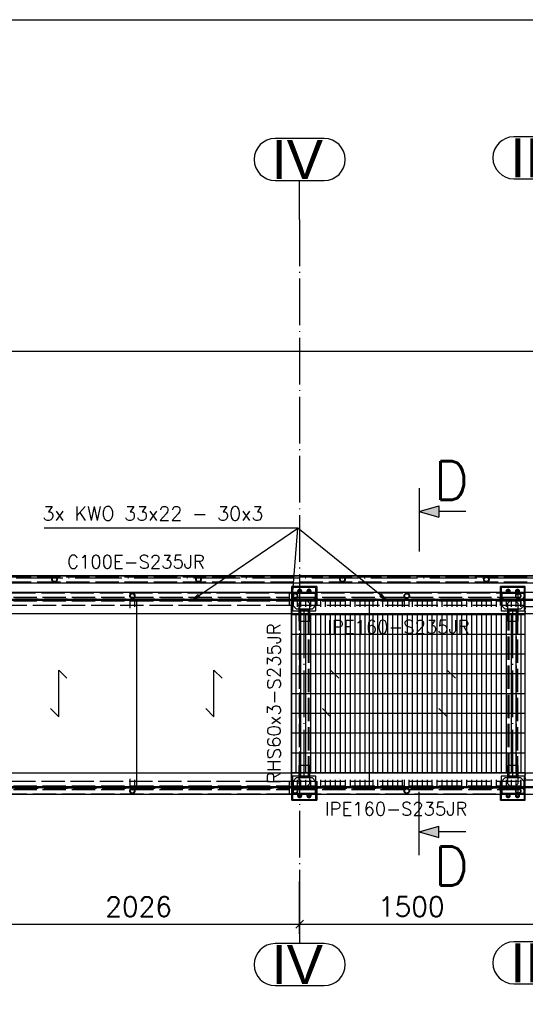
# Paper-space layout '450x700' of a CAD drawing. Header units: millimetres. Extents: x 0 to 420, y 0 to 695.
# Tile 82 of 86: x 152 to 217, y 568 to 695. Entities that reach past the tile are written whole.
import ezdxf

# ---------------------------------------------------------------- set-up
doc = ezdxf.new("R2010")
doc.units = ezdxf.units.MM
doc.linetypes.add('ACAD_ISO02W100', pattern=[15, 12, -3])
doc.linetypes.add('ACAD_ISO04W100', pattern=[30, 24, -3, 0, -3])
doc.layers.get('0').update_dxf_attribs({"linetype": 'CONTINUOUS'})
for name, color, linetype in [('AS_DIM_ON', 7, 'CONTINUOUS'), ('AS_Siatki', 72, 'CONTINUOUS'), ('Tabelka', 172, 'CONTINUOUS')]:
    doc.layers.add(name, color=color, linetype=linetype)
doc.styles.add('Arial', font='arial.ttf')
doc.styles.add('PB_CutSymbolDown', font='txt.shx', dxfattribs={"height": 5})
doc.styles.add('PB_CutSymbolUp', font='txt.shx', dxfattribs={"height": 5})
doc.styles.add('ROMANS', font='romans')
doc.styles.add('Simplex.shx', font='simplex.shx', dxfattribs={"height": 2})

# ---------------------------------------------------------------- blocks, each defined once
blk = doc.blocks.new('*U5')
at = {"color": 3}
blk.add_lwpolyline([(0, 690), (0, 0), (-415, 0), (-415, 690)], close=True, dxfattribs=at)
blk = doc.blocks.new('sectionup')
blk.add_hatch(color=256).paths.add_polyline_path([(-2.55, 0.73), (-2.55, -0.73), (0, 0)])
at = {"color": 7, "linetype": 'Continuous'}
for p, q in [((0, 3), (0, -5.15)), ((-6, 0), (-2.55, 0))]:
    blk.add_line(p, q, dxfattribs=at)
for p, q in [((0, 0), (-2.55, 0.73)), ((-2.55, 0.73), (-2.55, -0.73)), ((0, 0), (-2.55, -0.73))]:
    blk.add_line(p, q)
blk = doc.blocks.new('sectiondown')
blk.add_hatch(color=256).paths.add_polyline_path([(0, 0), (-2.55, 0.73), (-2.55, -0.73)])
at = {"color": 7, "linetype": 'Continuous'}
for p, q in [((0, -3), (0, 5.15)), ((-6, 0), (-2.55, 0))]:
    blk.add_line(p, q, dxfattribs=at)
for p, q in [((0, 0), (-2.55, 0.73)), ((-2.55, -0.73), (-2.55, 0.73)), ((0, 0), (-2.55, -0.73))]:
    blk.add_line(p, q)

psp = doc.layouts.new('450x700')

# ---------------------------------------------------------------- hatches: boundary and pattern name
at = {"extrusion": (-0.079716, 4.83996e-18, 0.996818)}
h = psp.add_hatch(dxfattribs=at)
h.set_pattern_fill('GRATE', color=256, scale=0.8, style=0)
h.set_pattern_definition([(4e-17, (-608.4092, 65.43235), (-5e-19, 0.635), []), (90, (-608.4092, 65.4323), (-2.54, 2e-16), [])])
h.paths.add_polyline_path([(-620.41, 74.53), (-620.41, 55.53), (-619.53, 55.53), (-619.53, 74.53)], flags=0)
h.paths.add_polyline_path([(-597.29, 74.53), (-597.29, 55.53), (-596.41, 55.53), (-596.41, 74.53)], flags=0)
h.paths.add_polyline_path([(-620.41, 75.33), (-619.53, 75.33)], flags=0)
h.paths.add_polyline_path([(-618.68, 75.33), (-618.68, 55.53), (-598.14, 55.53), (-598.14, 75.33)], flags=0)
h.paths.add_polyline_path([(-597.29, 75.33), (-596.41, 75.33)], flags=0)
h = psp.add_hatch(dxfattribs=at)
h.set_pattern_fill('GRATE', color=256, scale=0.8, style=0)
h.set_pattern_definition([(4e-17, (-608.4092, 85.43235), (-5e-19, 0.635), []), (90, (-608.4092, 85.4323), (-2.54, 2e-16), [])])
h.paths.add_polyline_path([(-620.41, 95.33), (-620.41, 75.53), (-619.53, 75.53), (-619.53, 95.33)], flags=0)
h.paths.add_polyline_path([(-618.68, 95.33), (-618.68, 75.53), (-598.14, 75.53), (-598.14, 95.33)], flags=0)
h.paths.add_polyline_path([(-597.29, 95.33), (-597.29, 75.53), (-596.41, 75.53), (-596.41, 95.33)], flags=0)
h = psp.add_hatch()
h.set_pattern_fill('GRATE', color=256, scale=0.8, angle=-90, style=0)
h.set_pattern_definition([(270, (191.9858, 608.4092), (0.635, -1e-16), []), (360, (191.9858, 608.4092), (6e-16, 2.54), [])])
h.paths.add_polyline_path([(196.91, 620.41), (187.81, 620.41), (187.81, 619.53), (196.91, 619.53)], flags=0)
h.paths.add_polyline_path([(196.91, 618.68), (187.11, 618.68), (187.11, 598.14), (196.91, 598.14)], flags=0)
h.paths.add_polyline_path([(196.91, 597.29), (187.81, 597.29), (187.81, 596.41), (196.91, 596.41)], flags=0)
h = psp.add_hatch()
h.set_pattern_fill('GRATE', color=256, scale=0.8, angle=-90, style=0)
h.set_pattern_definition([(270, (206.9619, 608.4092), (0.635, -1e-16), []), (360, (206.962, 608.4092), (6e-16, 2.54), [])])
h.paths.add_polyline_path([(201.46, 620.41), (197.06, 620.41), (197.06, 619.53), (201.46, 619.53)], flags=0)
h.paths.add_polyline_path([(201.46, 597.29), (197.06, 597.29), (197.06, 596.41), (201.46, 596.41)], flags=0)
h.paths.add_polyline_path([(215.76, 620.41), (202.16, 620.41), (202.16, 619.53), (215.76, 619.53)], flags=0)
h.paths.add_polyline_path([(215.76, 597.29), (202.16, 597.29), (202.16, 596.41), (215.76, 596.41)], flags=0)
h.paths.add_polyline_path([(216.86, 620.41), (216.46, 620.41), (216.46, 619.53), (216.86, 619.53)], flags=0)
h.paths.add_polyline_path([(216.86, 618.68), (197.06, 618.68), (197.06, 598.14), (216.86, 598.14)], flags=0)
h.paths.add_polyline_path([(216.86, 597.29), (216.46, 597.29), (216.46, 596.41), (216.86, 596.41)], flags=0)

# ---------------------------------------------------------------- linework, layer by layer
at = {"color": 20, "linetype": 'Continuous', "ltscale": 0.25}
for p, q in [((191.16, 679.73), (184.86, 679.73)), ((220.48, 679.95), (215.54, 679.95)), ((215.54, 674.55), (220.48, 674.55)), ((184.86, 674.33), (191.16, 674.33)), ((191.16, 576.25), (184.86, 576.25)), ((220.48, 576.47), (215.54, 576.47)), ((184.86, 570.85), (191.16, 570.85)), ((215.54, 571.07), (220.48, 571.07))]:
    psp.add_line(p, q, dxfattribs=at)
at = {"color": 20, "linetype": 'ACAD_ISO04W100', "ltscale": 0.25}
for p, q in [((188.01, 669.33), (188.01, 674.33)), ((188.01, 669.33), (188.01, 581.25)), ((188.01, 669.33), (188.01, 669.33)), ((188.01, 581.25), (188.01, 581.25)), ((188.01, 581.25), (188.01, 576.25))]:
    psp.add_line(p, q, dxfattribs=at)
at = {"linetype": 'Continuous', "ltscale": 0.25}
for p, q in [((379.89, 652.35), (26.09, 652.35)), ((26.09, 623.55), (379.89, 623.55)), ((341.51, 623.48), (27.01, 623.48)), ((27.01, 622.63), (341.51, 622.63)), ((166.51, 621.37), (145.61, 621.37)), ((187.03, 621.37), (166.51, 621.37)), ((190.21, 622.13), (187.01, 622.13)), ((187.01, 621.37), (187.01, 622.13)), ((187.03, 621.37), (187.02, 621.34)), ((216.11, 621.37), (187.03, 621.37)), ((190.11, 622.03), (187.11, 622.03)), ((187.11, 622.03), (187.11, 621.37)), ((187.9, 621.71), (187.8, 621.53)), ((187.8, 621.53), (187.89, 621.37)), ((188.11, 621.71), (187.9, 621.71)), ((188.22, 621.53), (188.11, 621.71)), ((188.13, 621.37), (188.22, 621.53)), ((189.1, 621.71), (189, 621.53)), ((189, 621.53), (189.09, 621.37)), ((189.31, 621.71), (189.1, 621.71)), ((189.42, 621.53), (189.31, 621.71)), ((189.33, 621.37), (189.42, 621.53)), ((190.11, 621.37), (190.11, 622.03)), ((190.21, 622.13), (190.21, 621.37)), ((217.01, 622.13), (213.81, 622.13)), ((213.81, 621.37), (213.81, 622.13)), ((216.91, 622.03), (213.91, 622.03)), ((213.91, 622.03), (213.91, 621.37)), ((214.7, 621.71), (214.6, 621.53)), ((214.6, 621.53), (214.69, 621.37)), ((214.91, 621.71), (214.7, 621.71)), ((215.02, 621.53), (214.91, 621.71)), ((214.93, 621.37), (215.02, 621.53)), ((215.9, 621.71), (215.8, 621.53)), ((215.8, 621.53), (215.89, 621.37)), ((216.11, 621.71), (215.9, 621.71)), ((216.22, 621.53), (216.11, 621.71)), ((216.13, 621.37), (216.11, 621.37)), ((216.13, 621.37), (216.12, 621.34)), ((216.12, 621.34), (216.13, 621.37)), ((216.13, 621.37), (216.22, 621.53)), ((237.01, 621.37), (216.13, 621.37)), ((216.91, 621.37), (216.91, 622.03)), ((217.01, 621.37), (217.01, 622.13)), ((145.61, 620.53), (166.51, 620.53)), ((147.09, 620.41), (166.19, 620.41)), ((166.19, 620.53), (166.19, 619.37)), ((166.51, 620.53), (187.03, 620.53)), ((166.83, 619.53), (166.83, 620.53)), ((166.83, 620.41), (167.03, 620.41)), ((167.03, 620.41), (167.42, 620.41)), ((167.03, 620.41), (167.03, 619.53)), ((167.42, 620.41), (186.96, 620.41)), ((186.71, 620.41), (186.71, 620.53)), ((186.96, 620.41), (187.01, 620.41)), ((186.96, 619.53), (186.96, 620.41)), ((187.01, 621.25), (187.02, 621.34)), ((187.01, 621.25), (187.01, 621.11)), ((187.01, 621.11), (187.01, 620.95)), ((187.01, 620.95), (187.01, 621.11)), ((187.01, 620.79), (187.01, 620.95)), ((187.01, 620.65), (187.01, 620.79)), ((187.01, 620.79), (187.01, 620.65)), ((187.02, 620.56), (187.01, 620.65)), ((187.01, 620.41), (187.01, 620.53)), ((187.01, 620.41), (187.09, 620.41)), ((187.01, 619.53), (187.01, 620.41)), ((187.02, 620.56), (187.03, 620.53)), ((187.03, 620.53), (187.41, 620.53)), ((187.09, 620.53), (187.09, 619.53)), ((187.41, 620.53), (216.13, 620.53)), ((187.73, 619.53), (187.73, 620.53)), ((187.73, 620.41), (196.96, 620.41)), ((196.96, 620.41), (201.46, 620.41)), ((196.96, 620.41), (196.96, 619.53)), ((201.46, 620.53), (201.46, 619.53)), ((202.1, 619.53), (202.1, 620.53)), ((202.1, 620.41), (215.79, 620.41)), ((215.79, 620.53), (215.79, 619.53)), ((216.12, 621.34), (216.11, 621.25)), ((216.11, 621.25), (216.12, 621.34)), ((216.11, 621.11), (216.11, 621.25)), ((216.11, 620.95), (216.11, 621.11)), ((216.11, 620.79), (216.11, 620.95)), ((216.11, 620.65), (216.11, 620.79)), ((216.11, 620.65), (216.12, 620.56)), ((216.12, 620.56), (216.11, 620.65)), ((216.13, 620.53), (216.12, 620.56)), ((216.12, 620.56), (216.13, 620.53)), ((216.13, 620.53), (237.01, 620.53)), ((216.43, 619.53), (216.43, 620.53)), ((216.43, 620.41), (216.96, 620.41)), ((216.96, 620.41), (222.34, 620.41)), ((216.96, 620.41), (216.96, 619.53)), ((217.01, 620.41), (217.01, 620.53)), ((187, 619.49), (186.99, 619.4)), ((186.99, 619.4), (187, 619.49)), ((186.99, 619.26), (186.99, 619.4)), ((186.99, 619.1), (186.99, 619.26)), ((186.99, 618.94), (186.99, 619.1)), ((186.99, 618.8), (186.99, 618.94)), ((187, 619.53), (187, 619.49)), ((187, 619.49), (187, 619.53)), ((216.99, 619.4), (217, 619.49)), ((216.99, 619.4), (216.99, 619.26)), ((216.99, 619.1), (216.99, 619.26)), ((216.99, 618.94), (216.99, 619.1)), ((216.99, 618.94), (216.99, 618.8)), ((236.69, 619.53), (217, 619.53)), ((217, 619.49), (217, 619.53)), ((61.46, 618.68), (187, 618.68)), ((167.03, 618.68), (167.03, 598.14)), ((186.96, 598.14), (186.96, 618.68)), ((186.99, 618.8), (187, 618.71)), ((187, 618.71), (186.99, 618.8)), ((187, 618.68), (187, 618.71)), ((187, 618.71), (187, 618.68)), ((187, 618.68), (217, 618.68)), ((187.01, 598.14), (187.01, 618.68)), ((196.96, 618.68), (196.96, 598.14)), ((216.96, 618.68), (216.96, 598.14)), ((217, 618.71), (216.99, 618.8)), ((217, 618.68), (217, 618.71)), ((217, 618.68), (342, 618.68)), ((187, 598.14), (61.46, 598.14)), ((166.19, 597.44), (166.19, 596.29)), ((186.99, 598.02), (187, 598.11)), ((186.99, 597.88), (186.99, 598.02)), ((186.99, 597.72), (186.99, 597.88)), ((186.99, 597.55), (186.99, 597.72)), ((186.99, 597.42), (186.99, 597.55)), ((187, 597.33), (186.99, 597.42)), ((217, 598.14), (187, 598.14)), ((187, 598.14), (187, 598.11)), ((187, 598.11), (187, 598.14)), ((216.99, 598.02), (217, 598.11)), ((216.99, 598.02), (216.99, 597.88)), ((216.99, 597.72), (216.99, 597.88)), ((216.99, 597.55), (216.99, 597.72)), ((216.99, 597.55), (216.99, 597.42)), ((217, 597.33), (216.99, 597.42)), ((342, 598.14), (217, 598.14)), ((217, 598.11), (217, 598.14)), ((166.51, 596.29), (145.61, 596.29)), ((166.19, 596.41), (147.09, 596.41)), ((187.03, 596.29), (166.51, 596.29)), ((166.83, 596.29), (166.83, 597.29)), ((167.03, 596.41), (166.83, 596.41)), ((167.03, 597.29), (167.03, 596.41)), ((173.11, 596.41), (167.03, 596.41)), ((173.31, 596.41), (173.11, 596.41)), ((174, 596.41), (173.31, 596.41)), ((174.4, 596.41), (174, 596.41)), ((174.7, 596.41), (174.4, 596.41)), ((174.9, 596.41), (174.7, 596.41)), ((175.3, 596.41), (174.9, 596.41)), ((175.5, 596.41), (175.3, 596.41)), ((175.7, 596.41), (175.5, 596.41)), ((175.9, 596.41), (175.7, 596.41)), ((176.3, 596.41), (175.9, 596.41)), ((177.29, 596.41), (176.3, 596.41)), ((177.79, 596.41), (177.29, 596.41)), ((178.99, 596.41), (177.79, 596.41)), ((179.49, 596.41), (178.99, 596.41)), ((179.88, 596.41), (179.49, 596.41)), ((180.28, 596.41), (179.88, 596.41)), ((180.68, 596.41), (180.28, 596.41)), ((180.88, 596.41), (180.68, 596.41)), ((181.08, 596.41), (180.88, 596.41)), ((181.28, 596.41), (181.08, 596.41)), ((182.38, 596.41), (181.28, 596.41)), ((182.48, 596.41), (182.38, 596.41)), ((182.68, 596.41), (182.48, 596.41)), ((182.78, 596.41), (182.68, 596.41)), ((183.77, 596.41), (182.78, 596.41)), ((184.17, 596.41), (183.77, 596.41)), ((184.57, 596.41), (184.17, 596.41)), ((184.97, 596.41), (184.57, 596.41)), ((185.47, 596.41), (184.97, 596.41)), ((185.57, 596.41), (185.47, 596.41)), ((185.77, 596.41), (185.57, 596.41)), ((185.87, 596.41), (185.77, 596.41)), ((186.26, 596.41), (185.87, 596.41)), ((186.46, 596.41), (186.26, 596.41)), ((186.86, 596.41), (186.46, 596.41)), ((186.71, 596.29), (186.71, 596.41)), ((186.96, 596.41), (186.86, 596.41)), ((186.96, 596.41), (186.96, 597.29)), ((187.01, 596.41), (186.96, 596.41)), ((187, 597.29), (187, 597.33)), ((187, 597.33), (187, 597.29)), ((187.01, 596.41), (187.01, 597.29)), ((187.01, 596.29), (187.01, 596.41)), ((187.09, 596.41), (187.01, 596.41)), ((187.01, 596.17), (187.02, 596.26)), ((187.01, 596.17), (187.01, 596.03)), ((187.01, 596.03), (187.01, 596.17)), ((187.03, 596.29), (187.02, 596.26)), ((216.11, 596.29), (187.03, 596.29)), ((187.09, 597.29), (187.09, 596.29)), ((187.73, 596.29), (187.73, 597.29)), ((196.96, 596.41), (187.73, 596.41)), ((196.96, 597.29), (196.96, 596.41)), ((201.46, 596.41), (196.96, 596.41)), ((201.46, 597.29), (201.46, 596.29)), ((202.1, 596.29), (202.1, 597.29)), ((215.79, 596.41), (202.1, 596.41)), ((215.79, 597.29), (215.79, 596.29)), ((216.13, 596.29), (216.11, 596.29)), ((216.11, 596.17), (216.12, 596.26)), ((216.11, 596.03), (216.11, 596.17)), ((216.13, 596.29), (216.12, 596.26)), ((216.12, 596.26), (216.13, 596.29)), ((237.01, 596.29), (216.13, 596.29)), ((216.43, 596.29), (216.43, 597.29)), ((216.96, 596.41), (216.43, 596.41)), ((216.96, 597.29), (216.96, 596.41)), ((222.34, 596.41), (216.96, 596.41)), ((217, 597.29), (217, 597.33)), ((217, 597.29), (236.69, 597.29)), ((217.01, 596.29), (217.01, 596.41)), ((145.61, 595.45), (166.51, 595.45)), ((166.51, 595.45), (187.03, 595.45)), ((187.01, 595.87), (187.01, 596.03)), ((187.01, 595.71), (187.01, 595.87)), ((187.01, 595.57), (187.01, 595.71)), ((187.01, 595.71), (187.01, 595.57)), ((187.02, 595.48), (187.01, 595.57)), ((187.01, 594.69), (187.01, 595.45)), ((187.02, 595.48), (187.03, 595.45)), ((187.03, 595.45), (201.78, 595.45)), ((187.11, 595.45), (187.11, 594.79)), ((187.89, 595.45), (187.8, 595.29)), ((187.8, 595.29), (187.9, 595.11)), ((187.9, 595.11), (188.11, 595.11)), ((188.11, 595.11), (188.22, 595.29)), ((188.22, 595.29), (188.13, 595.45)), ((189.09, 595.45), (189, 595.29)), ((189, 595.29), (189.1, 595.11)), ((189.1, 595.11), (189.31, 595.11)), ((189.31, 595.11), (189.42, 595.29)), ((189.42, 595.29), (189.33, 595.45)), ((190.11, 594.79), (190.11, 595.45)), ((190.21, 595.45), (190.21, 594.69)), ((201.78, 595.45), (216.11, 595.45)), ((213.81, 594.69), (213.81, 595.45)), ((213.91, 595.45), (213.91, 594.79)), ((214.69, 595.45), (214.6, 595.29)), ((214.6, 595.29), (214.7, 595.11)), ((214.7, 595.11), (214.91, 595.11)), ((214.91, 595.11), (215.02, 595.29)), ((215.02, 595.29), (214.93, 595.45)), ((215.89, 595.45), (215.8, 595.29)), ((215.8, 595.29), (215.9, 595.11)), ((215.9, 595.11), (216.11, 595.11)), ((216.11, 595.87), (216.11, 596.03)), ((216.11, 595.71), (216.11, 595.87)), ((216.11, 595.57), (216.11, 595.71)), ((216.12, 595.48), (216.11, 595.57)), ((216.11, 595.45), (216.13, 595.45)), ((216.11, 595.11), (216.22, 595.29)), ((216.13, 595.45), (216.12, 595.48)), ((216.12, 595.48), (216.13, 595.45)), ((216.22, 595.29), (216.13, 595.45)), ((216.13, 595.45), (237.01, 595.45)), ((216.91, 594.79), (216.91, 595.45)), ((217.01, 594.69), (217.01, 595.45)), ((187.01, 594.69), (190.21, 594.69)), ((187.11, 594.79), (190.11, 594.79)), ((213.81, 594.69), (217.01, 594.69)), ((213.91, 594.79), (216.91, 594.79))]:
    psp.add_line(p, q, dxfattribs=at)
at = {"color": 7}
for p in [(187.05, 620.41), (199.21, 620.41)]:
    psp.add_line(p, (187.76, 629.64), dxfattribs=at)
at = {"color": 84, "linetype": 'ACAD_ISO02W100', "ltscale": 0.25}
for p, q in [((239.76, 623.46), (128.76, 623.46)), ((239.76, 623.33), (128.76, 623.33)), ((239.76, 622.69), (128.76, 622.69)), ((128.76, 622.63), (239.76, 622.63)), ((187.11, 621.37), (187.11, 619.03)), ((190.11, 619.03), (190.11, 621.37)), ((213.91, 621.37), (213.91, 619.03)), ((216.91, 619.03), (216.91, 621.37)), ((87.33, 621.35), (186.71, 621.35)), ((87.48, 620.76), (186.71, 620.76)), ((87.48, 620.3), (186.71, 620.3)), ((87.66, 620.58), (186.71, 620.58)), ((87.66, 620.48), (186.71, 620.48)), ((166.19, 620.41), (166.83, 620.41)), ((166.2, 621.02), (166.27, 621.19)), ((166.27, 620.71), (166.2, 620.88)), ((166.31, 621.15), (166.23, 620.95)), ((166.23, 620.95), (166.31, 620.75)), ((166.27, 621.19), (166.51, 621.29)), ((166.51, 620.61), (166.27, 620.71)), ((166.51, 621.23), (166.31, 621.15)), ((166.31, 620.75), (166.51, 620.67)), ((166.51, 621.29), (166.75, 621.19)), ((166.71, 621.15), (166.51, 621.23)), ((166.51, 620.67), (166.71, 620.75)), ((166.75, 620.71), (166.51, 620.61)), ((166.79, 620.95), (166.71, 621.15)), ((166.71, 620.75), (166.76, 620.88)), ((166.75, 621.19), (166.82, 621.02)), ((166.82, 620.88), (166.75, 620.71)), ((167.07, 596.41), (167.07, 620.41)), ((186.71, 621.35), (187.01, 621.35)), ((186.71, 620.53), (186.71, 621.35)), ((186.71, 619.71), (186.71, 620.41)), ((187.01, 621.35), (217.01, 621.35)), ((187.01, 620.53), (187.01, 621.35)), ((187.09, 620.41), (187.73, 620.41)), ((187.16, 621.35), (187.16, 620.76)), ((187.18, 620.71), (187.16, 620.76)), ((187.16, 620.76), (187.21, 620.63)), ((187.16, 620.76), (216.86, 620.76)), ((187.21, 620.43), (187.16, 620.3)), ((187.16, 620.3), (216.86, 620.3)), ((187.16, 620.3), (187.16, 619.71)), ((187.18, 621.28), (190.04, 621.28)), ((187.18, 621.28), (187.18, 620.78)), ((187.18, 620.78), (187.28, 620.68)), ((187.38, 620.58), (187.18, 620.78)), ((187.38, 620.48), (187.18, 620.28)), ((187.31, 620.41), (187.18, 620.28)), ((187.18, 620.28), (187.18, 619.68)), ((187.2, 620.66), (187.19, 620.68)), ((187.21, 620.63), (187.2, 620.66)), ((187.2, 620.41), (187.21, 620.43)), ((187.33, 620.58), (187.21, 620.63)), ((187.21, 620.63), (187.34, 620.58)), ((187.21, 620.43), (187.34, 620.48)), ((187.34, 620.48), (187.21, 620.43)), ((187.28, 620.68), (187.3, 620.66)), ((187.3, 620.66), (187.36, 620.59)), ((187.38, 620.48), (187.31, 620.41)), ((187.34, 620.58), (187.33, 620.58)), ((187.34, 620.58), (216.68, 620.58)), ((187.34, 620.48), (216.68, 620.48)), ((187.36, 620.59), (187.37, 620.58)), ((187.37, 620.58), (187.38, 620.58)), ((188.21, 620.28), (187.91, 619.98)), ((189.01, 620.28), (188.21, 620.28)), ((189.31, 619.98), (189.01, 620.28)), ((190.04, 620.78), (189.84, 620.58)), ((189.84, 620.58), (189.85, 620.58)), ((190.04, 620.28), (189.84, 620.48)), ((189.91, 620.41), (189.84, 620.48)), ((189.89, 620.58), (189.88, 620.58)), ((189.88, 620.48), (190.01, 620.43)), ((189.88, 620.48), (190.01, 620.43)), ((190.01, 620.63), (189.89, 620.58)), ((190.01, 620.63), (189.89, 620.58)), ((190.04, 620.28), (189.91, 620.41)), ((190.06, 620.76), (190.01, 620.63)), ((190.06, 620.76), (190.01, 620.63)), ((190.01, 620.43), (190.02, 620.41)), ((190.01, 620.43), (190.02, 620.41)), ((190.02, 620.41), (190.06, 620.3)), ((190.04, 620.78), (190.04, 621.28)), ((190.04, 619.68), (190.04, 620.28)), ((190.06, 621.35), (190.06, 620.76)), ((190.06, 620.3), (190.06, 619.71)), ((190.21, 621.35), (190.21, 619.71)), ((201.46, 620.41), (202.1, 620.41)), ((213.81, 619.71), (213.81, 621.35)), ((213.96, 620.76), (213.96, 621.35)), ((214.01, 620.63), (213.96, 620.76)), ((214.01, 620.63), (213.96, 620.76)), ((213.96, 620.3), (214, 620.41)), ((213.96, 619.71), (213.96, 620.3)), ((213.98, 621.28), (216.84, 621.28)), ((213.98, 621.28), (213.98, 620.78)), ((213.98, 620.78), (214.17, 620.58)), ((214.18, 620.58), (213.98, 620.78)), ((214.18, 620.48), (213.98, 620.28)), ((213.98, 620.28), (213.98, 619.68)), ((214, 620.41), (214.01, 620.43)), ((214, 620.41), (214.01, 620.43)), ((214.13, 620.58), (214.01, 620.63)), ((214.13, 620.58), (214.01, 620.63)), ((214.01, 620.43), (214.14, 620.48)), ((214.01, 620.43), (214.14, 620.48)), ((214.18, 620.48), (214.11, 620.41)), ((214.14, 620.58), (214.13, 620.58)), ((214.17, 620.58), (214.18, 620.58)), ((215.01, 620.28), (214.71, 619.98)), ((215.81, 620.28), (215.01, 620.28)), ((215.79, 620.41), (216.43, 620.41)), ((216.11, 619.98), (215.81, 620.28)), ((216.84, 620.78), (216.64, 620.58)), ((216.64, 620.58), (216.65, 620.58)), ((216.84, 620.28), (216.64, 620.48)), ((216.68, 620.58), (216.81, 620.63)), ((216.69, 620.58), (216.68, 620.58)), ((216.68, 620.48), (216.81, 620.43)), ((216.81, 620.43), (216.68, 620.48)), ((216.81, 620.63), (216.69, 620.58)), ((216.86, 620.76), (216.81, 620.63)), ((216.81, 620.63), (216.86, 620.76)), ((216.81, 620.43), (216.82, 620.41)), ((216.86, 620.3), (216.81, 620.43)), ((216.82, 620.41), (216.86, 620.3)), ((216.84, 621.28), (216.84, 620.78)), ((216.84, 620.28), (216.84, 619.68)), ((216.86, 621.35), (216.86, 620.76)), ((216.86, 620.3), (216.86, 619.71)), ((217.01, 620.53), (217.01, 621.35)), ((217.01, 619.71), (217.01, 620.41)), ((186.71, 619.71), (87.33, 619.71)), ((167.03, 619.53), (167.03, 618.68)), ((187.01, 619.71), (186.71, 619.71)), ((186.96, 618.68), (186.96, 619.53)), ((217.01, 619.71), (187.01, 619.71)), ((187.01, 618.68), (187.01, 619.53)), ((187.11, 619.03), (190.11, 619.03)), ((187.18, 619.68), (187.58, 619.28)), ((187.33, 619.53), (187.38, 619.48)), ((187.48, 619.37), (187.58, 619.28)), ((187.58, 619.28), (189.64, 619.28)), ((187.91, 619.98), (187.91, 617.68)), ((188.01, 619.08), (188.04, 619.08)), ((188.01, 597.74), (188.01, 619.08)), ((188.04, 619.08), (188.1, 619.08)), ((188.08, 619.14), (188.06, 619.14)), ((188.06, 619.14), (188.06, 619.08)), ((188.07, 597.74), (188.07, 619.08)), ((188.14, 619.14), (188.08, 619.14)), ((188.1, 619.08), (189.12, 619.08)), ((188.1, 619.08), (188.1, 597.74)), ((188.13, 619.08), (188.13, 597.74)), ((189.08, 619.14), (188.14, 619.14)), ((188.14, 619.14), (188.14, 619.08)), ((189.14, 619.14), (189.08, 619.14)), ((189.08, 619.14), (189.08, 619.08)), ((189.09, 619.08), (189.09, 597.74)), ((189.12, 619.08), (189.18, 619.08)), ((189.12, 619.08), (189.12, 597.74)), ((189.16, 619.14), (189.14, 619.14)), ((189.15, 619.08), (189.15, 597.74)), ((189.16, 619.08), (189.16, 619.14)), ((189.18, 619.08), (189.21, 619.08)), ((189.21, 619.08), (189.21, 597.74)), ((189.31, 617.68), (189.31, 619.98)), ((189.64, 619.28), (190.04, 619.68)), ((189.84, 619.48), (189.89, 619.53)), ((189.89, 619.53), (190.04, 619.68)), ((196.96, 619.53), (196.96, 618.68)), ((213.91, 619.03), (216.91, 619.03)), ((213.98, 619.68), (214.38, 619.28)), ((214.13, 619.53), (214.18, 619.48)), ((214.38, 619.28), (216.44, 619.28)), ((214.71, 619.98), (214.71, 617.68)), ((214.81, 619.08), (214.84, 619.08)), ((214.81, 597.74), (214.81, 619.08)), ((214.84, 619.08), (214.9, 619.08)), ((214.88, 619.14), (214.86, 619.14)), ((214.86, 619.14), (214.86, 619.08)), ((214.87, 597.74), (214.87, 619.08)), ((214.94, 619.14), (214.88, 619.14)), ((214.9, 619.08), (215.92, 619.08)), ((214.9, 597.74), (214.9, 619.08)), ((214.93, 597.74), (214.93, 619.08)), ((215.88, 619.14), (214.94, 619.14)), ((214.94, 619.14), (214.94, 619.08)), ((215.94, 619.14), (215.88, 619.14)), ((215.88, 619.14), (215.88, 619.08)), ((215.89, 597.74), (215.89, 619.08)), ((215.92, 619.08), (215.98, 619.08)), ((215.92, 619.08), (215.92, 597.74)), ((215.96, 619.14), (215.94, 619.14)), ((215.95, 619.08), (215.95, 597.74)), ((215.96, 619.08), (215.96, 619.14)), ((215.98, 619.08), (216.01, 619.08)), ((216.01, 619.08), (216.01, 597.74)), ((216.11, 617.68), (216.11, 619.98)), ((216.44, 619.28), (216.84, 619.68)), ((216.64, 619.48), (216.69, 619.53)), ((216.96, 619.53), (216.96, 618.68)), ((217.01, 597.11), (217.01, 619.71)), ((187.91, 617.68), (188.01, 617.68)), ((188.01, 617.68), (188.07, 617.68)), ((188.07, 617.68), (189.15, 617.68)), ((189.15, 617.68), (189.21, 617.68)), ((189.21, 617.68), (189.31, 617.68)), ((214.71, 617.68), (214.81, 617.68)), ((214.81, 617.68), (214.87, 617.68)), ((214.87, 617.68), (215.95, 617.68)), ((215.95, 617.68), (216.01, 617.68)), ((216.01, 617.68), (216.11, 617.68)), ((188.01, 599.14), (187.91, 599.14)), ((187.91, 599.14), (187.91, 596.84)), ((188.07, 599.14), (188.01, 599.14)), ((189.15, 599.14), (188.07, 599.14)), ((189.21, 599.14), (189.15, 599.14)), ((189.31, 599.14), (189.21, 599.14)), ((189.31, 596.84), (189.31, 599.14)), ((214.81, 599.14), (214.71, 599.14)), ((214.71, 599.14), (214.71, 596.84)), ((214.87, 599.14), (214.81, 599.14)), ((215.95, 599.14), (214.87, 599.14)), ((216.01, 599.14), (215.95, 599.14)), ((216.11, 599.14), (216.01, 599.14)), ((216.11, 596.84), (216.11, 599.14)), ((167.03, 598.14), (167.03, 597.29)), ((186.96, 597.29), (186.96, 598.14)), ((187.01, 597.29), (187.01, 598.14)), ((190.11, 597.79), (187.11, 597.79)), ((187.11, 597.79), (187.11, 595.45)), ((187.58, 597.54), (187.18, 597.14)), ((187.38, 597.34), (187.33, 597.29)), ((189.64, 597.54), (187.58, 597.54)), ((188.04, 597.74), (188.01, 597.74)), ((188.1, 597.74), (188.04, 597.74)), ((188.06, 597.74), (188.06, 597.68)), ((188.06, 597.68), (188.08, 597.68)), ((188.08, 597.68), (188.14, 597.68)), ((189.12, 597.74), (188.1, 597.74)), ((188.14, 597.74), (188.14, 597.68)), ((188.14, 597.68), (189.08, 597.68)), ((189.08, 597.74), (189.08, 597.68)), ((189.08, 597.68), (189.14, 597.68)), ((189.18, 597.74), (189.12, 597.74)), ((189.14, 597.68), (189.16, 597.68)), ((189.16, 597.68), (189.16, 597.74)), ((189.21, 597.74), (189.18, 597.74)), ((190.04, 597.14), (189.64, 597.54)), ((189.89, 597.29), (189.84, 597.34)), ((190.11, 595.45), (190.11, 597.79)), ((196.96, 598.14), (196.96, 597.29)), ((216.91, 597.79), (213.91, 597.79)), ((213.91, 597.79), (213.91, 595.45)), ((214.38, 597.54), (213.98, 597.14)), ((214.18, 597.34), (214.13, 597.29)), ((216.44, 597.54), (214.38, 597.54)), ((214.84, 597.74), (214.81, 597.74)), ((214.9, 597.74), (214.84, 597.74)), ((214.86, 597.74), (214.86, 597.68)), ((214.86, 597.68), (214.88, 597.68)), ((214.88, 597.68), (214.94, 597.68)), ((215.92, 597.74), (214.9, 597.74)), ((214.94, 597.74), (214.94, 597.68)), ((214.94, 597.68), (215.88, 597.68)), ((215.88, 597.74), (215.88, 597.68)), ((215.88, 597.68), (215.94, 597.68)), ((215.98, 597.74), (215.92, 597.74)), ((215.94, 597.68), (215.96, 597.68)), ((215.96, 597.68), (215.96, 597.74)), ((216.01, 597.74), (215.98, 597.74)), ((216.84, 597.14), (216.44, 597.54)), ((216.69, 597.29), (216.64, 597.34)), ((216.91, 595.45), (216.91, 597.79)), ((216.96, 598.14), (216.96, 597.29)), ((87.33, 597.11), (186.71, 597.11)), ((87.48, 596.52), (186.71, 596.52)), ((87.66, 596.34), (186.71, 596.34)), ((87.66, 596.24), (186.71, 596.24)), ((166.17, 595.87), (166.27, 596.11)), ((166.83, 596.41), (166.19, 596.41)), ((166.31, 596.07), (166.23, 595.87)), ((166.27, 596.11), (166.51, 596.21)), ((166.51, 596.15), (166.31, 596.07)), ((166.51, 596.21), (166.75, 596.11)), ((166.71, 596.07), (166.51, 596.15)), ((166.79, 595.87), (166.71, 596.07)), ((166.75, 596.11), (166.82, 595.94)), ((186.71, 597.11), (187.01, 597.11)), ((186.71, 596.41), (186.71, 597.11)), ((186.71, 595.47), (186.71, 596.29)), ((187.01, 597.11), (217.01, 597.11)), ((187.01, 595.47), (187.01, 596.29)), ((187.73, 596.41), (187.09, 596.41)), ((187.16, 597.11), (187.16, 596.52)), ((187.2, 596.41), (187.16, 596.52)), ((187.16, 596.52), (187.21, 596.39)), ((187.16, 596.52), (216.86, 596.52)), ((187.21, 596.19), (187.16, 596.06)), ((187.16, 596.06), (187.18, 596.11)), ((187.18, 597.14), (187.18, 596.54)), ((187.18, 596.54), (187.38, 596.34)), ((187.18, 596.04), (187.38, 596.24)), ((187.21, 596.07), (187.18, 596.04)), ((187.19, 596.14), (187.2, 596.16)), ((187.21, 596.39), (187.2, 596.41)), ((187.2, 596.16), (187.21, 596.19)), ((187.34, 596.34), (187.21, 596.39)), ((187.21, 596.39), (187.34, 596.34)), ((187.21, 596.19), (187.33, 596.24)), ((187.34, 596.24), (187.21, 596.19)), ((187.3, 596.16), (187.21, 596.07)), ((187.36, 596.23), (187.3, 596.16)), ((187.31, 596.41), (187.38, 596.34)), ((187.33, 596.24), (187.34, 596.24)), ((187.34, 596.34), (216.68, 596.34)), ((187.34, 596.24), (216.68, 596.24)), ((187.37, 596.24), (187.36, 596.23)), ((187.38, 596.24), (187.37, 596.24)), ((187.91, 596.84), (188.21, 596.54)), ((188.21, 596.54), (189.01, 596.54)), ((189.01, 596.54), (189.31, 596.84)), ((189.84, 596.34), (190.04, 596.54)), ((189.84, 596.34), (189.91, 596.41)), ((189.85, 596.24), (189.84, 596.24)), ((189.84, 596.24), (190.04, 596.04)), ((190.01, 596.39), (189.88, 596.34)), ((190.01, 596.39), (189.88, 596.34)), ((189.88, 596.24), (189.89, 596.24)), ((190.04, 597.14), (189.89, 597.29)), ((189.89, 596.24), (190.01, 596.19)), ((189.89, 596.24), (190.01, 596.19)), ((189.91, 596.41), (190.04, 596.54)), ((190.02, 596.41), (190.01, 596.39)), ((190.02, 596.41), (190.01, 596.39)), ((190.01, 596.19), (190.06, 596.06)), ((190.01, 596.19), (190.06, 596.06)), ((190.06, 596.52), (190.02, 596.41)), ((190.04, 596.54), (190.04, 597.14)), ((190.06, 597.11), (190.06, 596.52)), ((190.21, 597.11), (190.21, 595.47)), ((202.1, 596.41), (201.46, 596.41)), ((213.81, 595.47), (213.81, 597.11)), ((213.96, 596.52), (213.96, 597.11)), ((214, 596.41), (213.96, 596.52)), ((213.96, 596.06), (214.01, 596.19)), ((213.96, 596.06), (214.01, 596.19)), ((213.98, 597.14), (213.98, 596.54)), ((213.98, 596.54), (214.11, 596.41)), ((213.98, 596.54), (214.18, 596.34)), ((213.98, 596.04), (214.18, 596.24)), ((214.01, 596.39), (214, 596.41)), ((214.01, 596.39), (214, 596.41)), ((214.14, 596.34), (214.01, 596.39)), ((214.14, 596.34), (214.01, 596.39)), ((214.01, 596.19), (214.13, 596.24)), ((214.01, 596.19), (214.13, 596.24)), ((214.11, 596.41), (214.18, 596.34)), ((214.13, 596.24), (214.14, 596.24)), ((214.18, 596.24), (214.17, 596.24)), ((214.71, 596.84), (215.01, 596.54)), ((215.01, 596.54), (215.81, 596.54)), ((216.43, 596.41), (215.79, 596.41)), ((215.81, 596.54), (216.11, 596.84)), ((216.64, 596.34), (216.84, 596.54)), ((216.65, 596.24), (216.64, 596.24)), ((216.64, 596.24), (216.84, 596.04)), ((216.81, 596.07), (216.65, 596.24)), ((216.81, 596.39), (216.68, 596.34)), ((216.68, 596.34), (216.81, 596.39)), ((216.68, 596.24), (216.69, 596.24)), ((216.81, 596.19), (216.68, 596.24)), ((216.69, 596.24), (216.81, 596.19)), ((216.81, 596.39), (216.86, 596.52)), ((216.82, 596.41), (216.81, 596.39)), ((216.81, 596.19), (216.86, 596.06)), ((216.86, 596.06), (216.81, 596.19)), ((216.84, 597.14), (216.84, 596.54)), ((216.86, 597.11), (216.86, 596.52)), ((217.01, 596.41), (217.01, 597.11)), ((217.01, 595.47), (217.01, 596.29)), ((186.71, 595.47), (87.33, 595.47)), ((87.48, 596.06), (186.71, 596.06)), ((166.27, 595.63), (166.2, 595.8)), ((166.23, 595.87), (166.31, 595.67)), ((166.51, 595.53), (166.27, 595.63)), ((166.31, 595.67), (166.51, 595.59)), ((166.51, 595.59), (166.71, 595.67)), ((166.75, 595.63), (166.51, 595.53)), ((166.71, 595.67), (166.79, 595.87)), ((166.82, 595.8), (166.75, 595.63)), ((187.01, 595.47), (186.71, 595.47)), ((217.01, 595.47), (187.01, 595.47)), ((187.16, 596.06), (216.86, 596.06)), ((187.16, 596.06), (187.16, 595.47)), ((187.18, 596.04), (187.18, 595.54)), ((190.04, 595.54), (187.18, 595.54)), ((190.04, 595.54), (190.04, 596.04)), ((190.06, 596.06), (190.06, 595.47)), ((213.96, 595.47), (213.96, 596.06)), ((213.98, 596.04), (213.98, 595.54)), ((216.84, 595.54), (213.98, 595.54)), ((216.84, 596.04), (216.84, 595.54)), ((216.86, 596.06), (216.86, 595.47))]:
    psp.add_line(p, q, dxfattribs=at)
at = {"color": 10, "linetype": 'ACAD_ISO04W100', "ltscale": 0.25}
for p, q in [((128.76, 623.26), (239.76, 623.26)), ((156.51, 623.05), (156.51, 623.05)), ((175.01, 623.05), (175.01, 623.05)), ((193.51, 623.05), (193.51, 623.05)), ((212.01, 623.05), (212.01, 623.05)), ((87.46, 620.53), (186.84, 620.53)), ((166.51, 620.95), (166.51, 620.95)), ((187.01, 620.53), (217.01, 620.53)), ((187.41, 620.95), (187.41, 620.95)), ((188.61, 620.53), (188.61, 620.53)), ((201.78, 620.95), (201.78, 620.95)), ((215.41, 620.53), (215.41, 620.53)), ((216.11, 620.95), (216.11, 620.95)), ((188.61, 597.74), (188.61, 619.08)), ((215.41, 597.74), (215.41, 619.08)), ((87.46, 596.29), (186.84, 596.29)), ((187.01, 596.29), (217.01, 596.29)), ((188.61, 596.29), (188.61, 596.29)), ((215.41, 596.29), (215.41, 596.29)), ((166.51, 595.87), (166.51, 595.87)), ((187.41, 595.87), (187.41, 595.87)), ((201.78, 595.87), (201.78, 595.87)), ((216.11, 595.87), (216.11, 595.87))]:
    psp.add_line(p, q, dxfattribs=at)
at = {"color": 0, "linetype": 'ByBlock', "lineweight": -2}
for p, q in [((187.05, 620.41), (186.96, 621.42)), ((187.29, 621.39), (186.96, 621.42)), ((187.29, 621.39), (187.05, 620.41)), ((174.2, 620.41), (174.94, 621.11)), ((175.12, 620.83), (174.2, 620.41)), ((175.12, 620.83), (174.94, 621.11)), ((198.54, 621.17), (198.33, 620.91)), ((199.21, 620.41), (198.33, 620.91)), ((198.54, 621.17), (199.21, 620.41))]:
    psp.add_line(p, q, dxfattribs=at)
at = {"extrusion": (-0.079716, 4.83996e-18, 0.996818)}
for p, q in [((157.06, 605.41, -1143.13), (157.06, 611.41, -1143.13)), ((157.06, 611.41, -1143.13), (158.11, 610.35, -1143.04)), ((176.99, 605.41, -1141.53), (176.99, 611.41, -1141.53)), ((176.99, 611.41, -1141.53), (178.05, 610.35, -1141.45)), ((156, 606.47, -1143.21), (157.06, 605.41, -1143.13)), ((175.94, 606.47, -1141.62), (176.99, 605.41, -1141.53))]:
    psp.add_line(p, q, dxfattribs=at)
for p, q in [((191.99, 605.41, -1140.73), (191.99, 611.41, -1140.73)), ((191.99, 611.41, -1140.73), (193.05, 610.35, -1140.73)), ((206.96, 605.41, -1140.73), (206.96, 611.41, -1140.73)), ((206.96, 611.41, -1140.73), (208.02, 610.35, -1140.73)), ((190.93, 606.47, -1140.73), (191.99, 605.41, -1140.73)), ((205.9, 606.47, -1140.73), (206.96, 605.41, -1140.73))]:
    psp.add_line(p, q)
at = {"color": 7}
psp.add_lwpolyline([(174.2, 620.41), (187.76, 629.64), (155.19, 629.64)], dxfattribs=at)
at = {"color": 84, "linetype": 'ACAD_ISO02W100', "ltscale": 0.25}
for centre, radius in [((156.51, 623.05), 0.337), ((156.51, 623.05), 0.279), ((175.01, 623.05), 0.337), ((175.01, 623.05), 0.279), ((193.51, 623.05), 0.337), ((193.51, 623.05), 0.279), ((212.01, 623.05), 0.337), ((212.01, 623.05), 0.279), ((166.51, 620.95), 0.337), ((166.51, 620.95), 0.279), ((187.41, 620.95), 0.337), ((187.41, 620.95), 0.279), ((201.78, 620.95), 0.337), ((201.78, 620.95), 0.279), ((216.11, 620.95), 0.337), ((216.11, 620.95), 0.279), ((166.51, 595.87), 0.337), ((166.51, 595.87), 0.279), ((187.41, 595.87), 0.337), ((187.41, 595.87), 0.279), ((201.78, 595.87), 0.337), ((201.78, 595.87), 0.279), ((216.11, 595.87), 0.337), ((216.11, 595.87), 0.279)]:
    psp.add_circle(centre, radius, dxfattribs=at)
at = {"linetype": 'Continuous', "ltscale": 0.25}
for centre in [(188.01, 621.53), (189.21, 621.53), (214.81, 621.53), (216.01, 621.53), (188.01, 595.29), (189.21, 595.29), (214.81, 595.29), (216.01, 595.29)]:
    psp.add_circle(centre, 0.12, dxfattribs=at)
at = {"color": 20, "linetype": 'Continuous', "ltscale": 0.25}
for centre, start, end in [((184.86, 677.03), 90, 270), ((191.16, 677.03), 270, 90), ((215.54, 677.25), 90, 270), ((184.86, 573.55), 90, 270), ((191.16, 573.55), 270, 90), ((215.54, 573.77), 90, 270)]:
    psp.add_arc(centre, 2.7, start, end, dxfattribs=at)
at = {"linetype": 'Continuous', "ltscale": 0.25}
for centre, start, end in [((188.01, 621.53), 324.6077, 215.3923), ((189.21, 621.53), 324.6077, 215.3922), ((214.81, 621.53), 324.6077, 215.3923), ((216.01, 621.53), 324.6077, 215.3922), ((188.01, 595.29), 144.6077, 35.3923), ((189.21, 595.29), 144.6077, 35.3923), ((214.81, 595.29), 144.6077, 35.3923), ((216.01, 595.29), 144.6077, 35.3923)]:
    psp.add_arc(centre, 0.27, start, end, dxfattribs=at)
at = {"color": 84, "linetype": 'ACAD_ISO02W100', "ltscale": 0.25}
for centre, start, end in [((187.34, 620.76), 180, 270), ((187.34, 620.3), 90, 180), ((189.88, 620.76), 270, 0), ((189.88, 620.3), 0, 90), ((214.14, 620.76), 180, 270), ((214.14, 620.3), 90, 180), ((216.68, 620.76), 270, 0), ((216.68, 620.3), 0, 90), ((187.34, 596.52), 180, 270), ((187.34, 596.06), 90, 180), ((189.88, 596.52), 270, 0), ((189.88, 596.06), 0, 90), ((214.14, 596.52), 180, 270), ((214.14, 596.06), 90, 180), ((216.68, 596.52), 270, 0), ((216.68, 596.06), 0, 90)]:
    psp.add_arc(centre, 0.18, start, end, dxfattribs=at)
at = {"layer": 'AS_DIM_ON', "color": 8}
for p, q in [((188.01, 577.5), (188.01, 584.25)), ((147.49, 578.75), (188.01, 578.75)), ((188.01, 578.75), (218.01, 578.75))]:
    psp.add_line(p, q, dxfattribs=at)
at = {"layer": 'AS_DIM_ON', "color": 8, "linetype": 'ByBlock', "lineweight": -2}
for p, q in [((187.51, 578.25), (188.51, 579.25)), ((188.51, 579.25), (187.51, 578.25))]:
    psp.add_line(p, q, dxfattribs=at)

# ---------------------------------------------------------------- block references
at = {"xscale": -1}
for name, p in [('sectionup', (203.36, 631.78, -1134.42)), ('sectiondown', (203.36, 590.61, -1134.42))]:
    psp.add_blockref(name, p, dxfattribs=at)
at = {"layer": 'Tabelka'}
psp.add_blockref('*U5', (415, 5), dxfattribs=at)

# ---------------------------------------------------------------- texts
at = {"color": 96}
for style, p in [('PB_CutSymbolUp', (205.24, 633.27)), ('PB_CutSymbolDown', (205.24, 583.71))]:
    psp.add_text('D', height=5, dxfattribs=dict(at, style=style)).set_placement(p)
at = {"color": 7, "style": 'Simplex.shx'}
for s, height, p in [('3x KWO 33x22 - 30x3', 1.8, (154.96, 630.64)), ('C100E-S235JR', 1.7, (158.12, 624.48)), ('IPE160-S235JR', 1.7, (191.56, 616.1)), ('IPE160-S235JR', 1.7, (191.27, 592.73))]:
    psp.add_text(s, height=height, dxfattribs=at).set_placement(p)
psp.add_text('RHS60x3-S235JR', height=1.7, rotation=90, dxfattribs=at).set_placement((185.56, 596.81))
at = {"layer": 'AS_DIM_ON', "color": 9, "style": 'ROMANS'}
for s, p in [('2026', (163.03, 579.75)), ('1500', (198.06, 579.75))]:
    psp.add_text(s, height=2.5, dxfattribs=at).set_placement(p)
at = {"layer": 'AS_Siatki', "color": 20, "style": 'Arial'}
for s, p in [('III', (215.09, 674.75)), ('IV', (184.41, 674.53)), ('IV', (184.41, 571.05)), ('III', (215.09, 571.27))]:
    psp.add_text(s, height=5, dxfattribs=at).set_placement(p)

doc.saveas('drawing.dxf')
